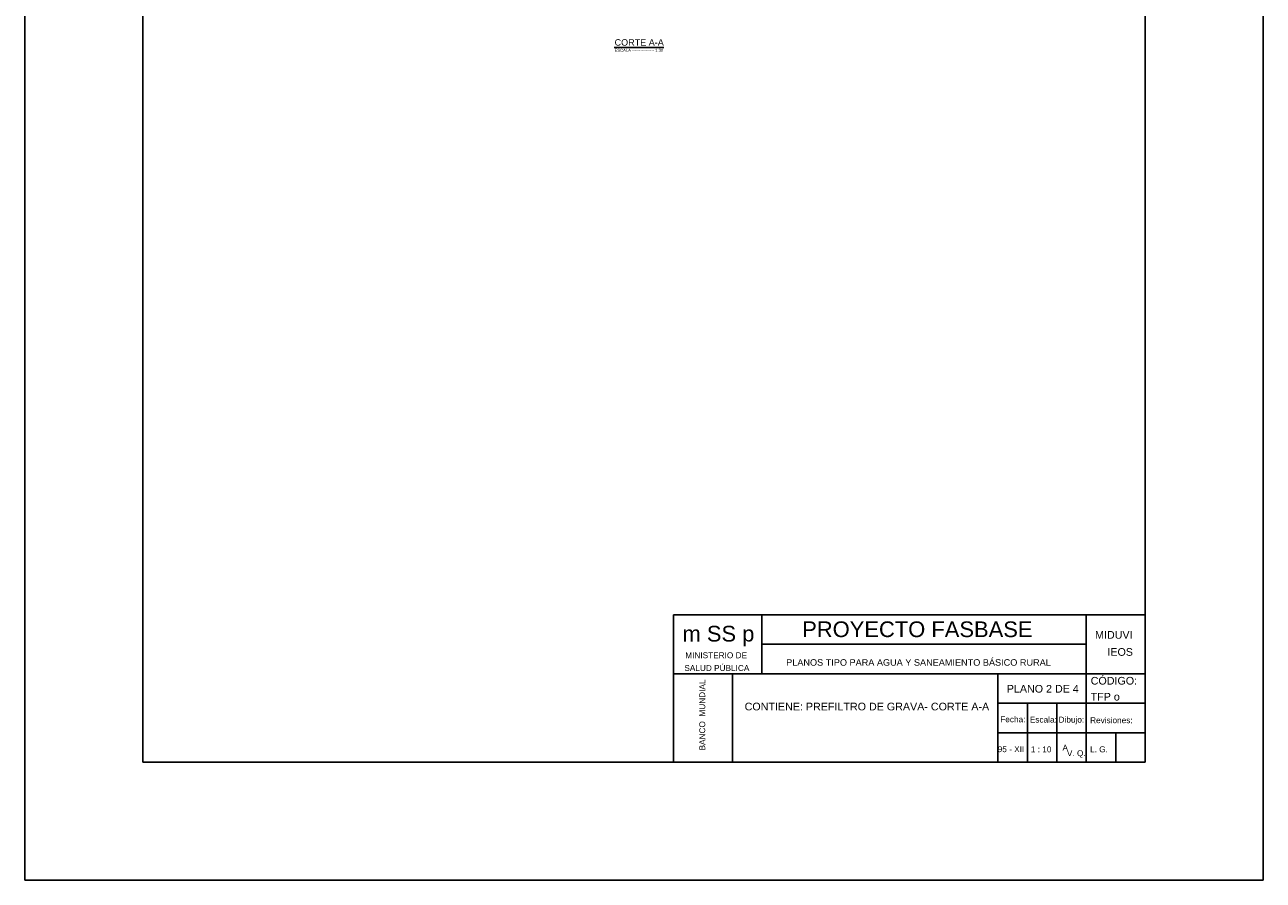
# Model space of a CAD drawing. Header units: metres. Extents: x 1959 to 4131, y 3282 to 4313.
# Tile 1 of 256: x 1959 to 1980, y 4281 to 4295. Entities that reach past the tile are written whole.
import ezdxf
from ezdxf.enums import TextEntityAlignment as Align

# ---------------------------------------------------------------- set-up
doc = ezdxf.new("R2010")
doc.units = ezdxf.units.M
doc.layers.add('Dibujo', color=7, linetype='Continuous')
doc.styles.add('Annotative', font='arial.ttf')
doc.styles.get("Standard").update_dxf_attribs({"font": 'arial.ttf'})

msp = doc.modelspace()

# ---------------------------------------------------------------- linework, layer by layer
msp.add_line((1968.708, 4294.623), (1969.548, 4294.623))
at = {"layer": 'Dibujo', "color": 0, "linetype": 'ByBlock'}
for p, q in [((1958.712, 4280.506), (1958.712, 4310.206)), ((1979.712, 4310.206), (1979.712, 4280.506)), ((1960.712, 4308.206), (1960.712, 4282.506)), ((1977.712, 4308.206), (1977.712, 4282.506)), ((1969.712, 4285.006), (1969.712, 4282.506)), ((1977.712, 4285.006), (1969.712, 4285.006)), ((1971.212, 4285.006), (1971.212, 4284.006)), ((1976.712, 4282.506), (1976.712, 4285.006)), ((1976.712, 4284.506), (1971.212, 4284.506)), ((1977.712, 4284.006), (1969.712, 4284.006)), ((1970.712, 4284.006), (1970.712, 4282.506)), ((1970.712, 4282.506), (1970.712, 4284.006)), ((1975.212, 4282.506), (1975.212, 4284.006)), ((1977.712, 4283.506), (1975.212, 4283.506)), ((1975.712, 4282.506), (1975.712, 4283.506)), ((1976.212, 4282.506), (1976.212, 4283.506)), ((1977.712, 4283.006), (1975.212, 4283.006)), ((1977.212, 4282.506), (1977.212, 4283.006)), ((1977.712, 4282.506), (1960.712, 4282.506)), ((1979.712, 4280.506), (1958.712, 4280.506))]:
    msp.add_line(p, q, dxfattribs=at)

# ---------------------------------------------------------------- texts
for s, height, p in [('CORTE A-A', 0.1097, (1968.713, 4294.652)), ('ESCALA ---------------- 1:30', 0.0502, (1968.713, 4294.548))]:
    msp.add_text(s, height=height).set_placement(p)
for s, height, p in [('PROYECTO FASBASE', 0.26624, (1971.894, 4284.627)), ('m SS p', 0.2662, (1969.864, 4284.552)), ('PLANOS TIPO PARA AGUA Y SANEAMIENTO BÁSICO RURAL', 0.11076, (1971.622, 4284.142))]:
    msp.add_text(s, height=height, dxfattribs=at).set_placement(p)
at = {"layer": 'Dibujo', "color": 0, "linetype": 'ByBlock', "style": 'Annotative'}
for s, p in [('MIDUVI', (1976.86, 4284.6)), ('IEOS', (1977.069, 4284.31)), ('PLANO 2 DE 4', (1975.363, 4283.686)), ('CÓDIGO:', (1976.786, 4283.822)), ('TFP o', (1976.785, 4283.552)), ('CONTIENE: PREFILTRO DE GRAVA- CORTE A-A', (1970.918, 4283.385))]:
    msp.add_text(s, height=0.13, dxfattribs=at).set_placement(p)
at = {"layer": 'Dibujo', "color": 0, "linetype": 'ByBlock'}
for s, p in [('MINISTERIO DE', (1970.435, 4284.269)), ('SALUD PÚBLICA', (1970.447, 4284.053)), ('Fecha:', (1975.466, 4283.183)), ('Escala:', (1975.983, 4283.178)), ('Dibujo:', (1976.459, 4283.178)), ('Revisiones:', (1977.137, 4283.168)), ('95 - XII', (1975.434, 4282.677)), ('1 : 10', (1975.946, 4282.674)), ('A', (1976.354, 4282.702)), ('L. G. ', (1976.946, 4282.675)), ('V. Q.', (1976.542, 4282.609))]:
    msp.add_text(s, height=0.1, dxfattribs=at).set_placement(p, align=Align.CENTER)
msp.add_text('BANCO  MUNDIAL', height=0.1, rotation=90, dxfattribs=at).set_placement((1970.249, 4283.307), align=Align.CENTER)

doc.saveas('drawing.dxf')
